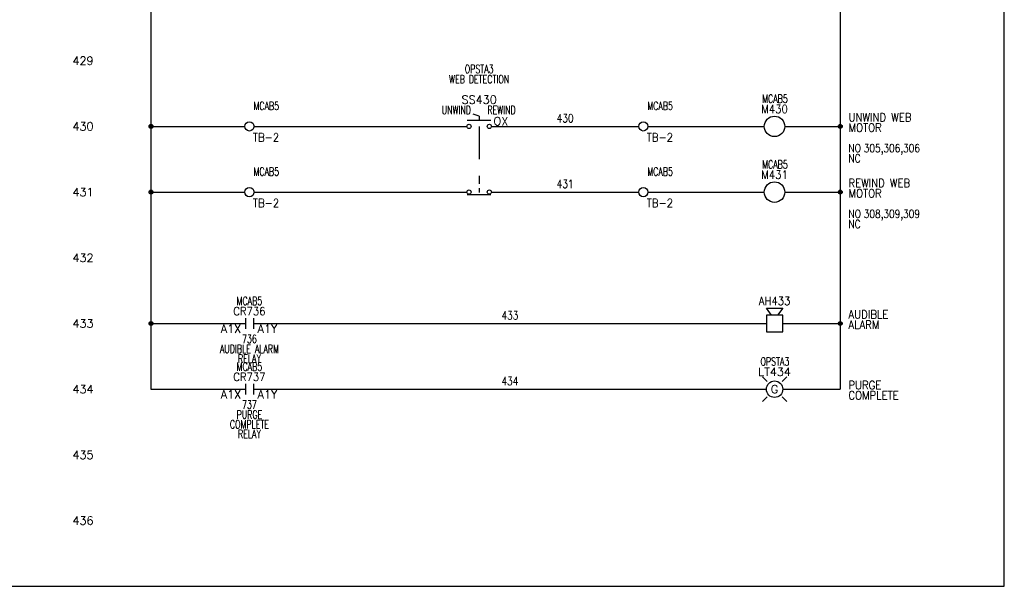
# Model space of a CAD drawing. Header units: inches. Extents: x 0 to 30, y 0 to 19.
# Tile 3 of 4: x 15 to 30, y 0 to 8.6. Entities that reach past the tile are written whole.
import ezdxf
from ezdxf.enums import TextEntityAlignment as Align

# ---------------------------------------------------------------- set-up
doc = ezdxf.new("R2010")
doc.units = ezdxf.units.IN
doc.header["$MEASUREMENT"] = 0
doc.linetypes.add('DASHED', pattern=[0.75, 0.5, -0.25])
for name, color, linetype in [('BLK_14AWG', 252, 'Continuous'), ('DESC', 1, 'Continuous'), ('DESCCHILD', 7, 'Continuous'), ('LINK', 8, 'DASHED'), ('LOC', 140, 'Continuous'), ('MISC', 30, 'Continuous'), ('POS', 7, 'Continuous'), ('RED_18AWG', 1, 'Continuous'), ('SYMS', 7, 'Continuous'), ('TAGS', 30, 'Continuous'), ('TERMS', 6, 'Continuous'), ('WHT_16AWG', 7, 'Continuous'), ('WIRENO', 3, 'Continuous'), ('XREF', 7, 'Continuous'), ('XREFCHILD', 7, 'Continuous')]:
    doc.layers.add(name, color=color, linetype=linetype)
doc.layers.add('Viewports', color=3, linetype='Continuous', plot=False)
doc.styles.add('WD', font='romans.shx')

# ---------------------------------------------------------------- blocks, each defined once
blk = doc.blocks.new('WDDOT')
for radius in [0.03, 0.0187, 0.00929]:
    blk.add_circle((0, 0), radius)
blk = doc.blocks.new('HSS112')
for p, q in [((0, 0.156), (-0.094, 0.188)), ((0, 0.156), (0, 0.094)), ((-0.185, 0.094), (0.18, 0.094))]:
    blk.add_line(p, q)
for centre in [(-0.155, 0), (0.155, 0)]:
    blk.add_circle(centre, 0.0322)
at = {"style": 'WD', "width": 0.7}
for tag, p in [('INST', (0, 0.982)), ('LOC', (0, 0.812)), ('DESC1', (0, 0.656)), ('DESC2', (0, 0.5)), ('XREF', (0, -0.219))]:
    blk.add_attdef(tag, text='', height=0.125, dxfattribs=at).set_placement(p, align=Align.CENTER)
at = {"style": 'WD'}
blk.add_attdef('TAG1', text='', height=0.125, dxfattribs=at).set_placement((0, 0.344), align=Align.CENTER)
at = {"style": 'WD', "width": 0.7}
blk.add_attdef('POS1', text='', height=0.125, dxfattribs=at).set_placement((-0.125, 0.188), align=Align.RIGHT)
blk.add_attdef('POS2', (0.125, 0.188), '', height=0.125, dxfattribs=at)
at = {"style": 'WD'}
for tag, p, height in [('X2LINK', (0, 0.219), 0.01), ('X8LINK', (0, 0), 0.01), ('STATE', (0.219, 0.016), 0.125)]:
    blk.add_attdef(tag, p, '', height=height, dxfattribs=at)
for tag, p, height, flags in [('FAMILY', (0.205, 0.152), 0.01, 9), ('X4TERM01', (-0.188, 0), 0.0125, 1), ('X1TERM02', (0.188, 0), 0.0125, 1), ('CONTACT', (0.205, 0.136), 0.01, 1)]:
    blk.add_attdef(tag, p, '', height=height, dxfattribs=dict(at, flags=flags))
at = {"linetype": 'Continuous', "style": 'WD', "flags": 9}
for tag, p in [('ASSYCODE', (0.25, 0.094)), ('MFG', (0.23, 0.108)), ('CAT', (0.232, 0.121))]:
    blk.add_attdef(tag, text='', height=0.01, dxfattribs=at).set_placement(p, align=Align.CENTER)
at = {"linetype": 'Continuous', "style": 'WD', "flags": 8}
blk.add_attdef('TERM01', text='', height=0.125, dxfattribs=at).set_placement((-0.25, -0.031), align=Align.TOP_RIGHT)
blk.add_attdef('TERM02', text='', height=0.125, dxfattribs=at).set_placement((0.25, -0.031), align=Align.TOP_LEFT)
blk = doc.blocks.new('HMS1')
blk.add_circle((0, 0), 0.156)
at = {"style": 'WD'}
for tag, width, p in [('INST', 0.7, (0.006, 0.528)), ('LOC', 0.7, (0.006, 0.359)), ('TAG1', 0.9, (0, 0.202))]:
    blk.add_attdef(tag, text='', height=0.125, dxfattribs=dict(at, width=width)).set_placement(p, align=Align.CENTER)
at = {"style": 'WD', "flags": 9}
blk.add_attdef('FAMILY', text='', height=0.01, dxfattribs=at).set_placement((-0.005, 0.17), align=Align.CENTER)
at = {"linetype": 'Continuous', "style": 'WD', "flags": 1}
for tag, p in [('CAT', (0, 0.159)), ('MFG', (0, 0.14))]:
    blk.add_attdef(tag, text='', height=0.01, dxfattribs=at).set_placement(p, align=Align.MIDDLE)
at = {"style": 'WD'}
for tag, p, width in [('DESC1', (1.126, 0.076), 0.9), ('DESC2', (1.126, -0.081), 0.9), ('DESC3', (1.126, -0.237), 0.9), ('XREFNO', (1.359, -0.393), 0.8), ('XREFNC', (1.359, -0.549), 0.8)]:
    blk.add_attdef(tag, p, '', height=0.125, dxfattribs=dict(at, width=width))
at = {"style": 'WD', "flags": 1}
for tag, p in [('X4TERM01', (-0.156, 0)), ('X1TERM02', (0.156, 0))]:
    blk.add_attdef(tag, p, '', height=0.0125, dxfattribs=at)
at = {"linetype": 'Continuous', "style": 'WD', "flags": 9}
blk.add_attdef('ASSYCODE', text='', height=0.01, dxfattribs=at).set_placement((0, 0.113), align=Align.CENTER)
at = {"linetype": 'Continuous', "style": 'WD'}
blk.add_attdef('TERM01', text='', height=0.125, dxfattribs=at).set_placement((-0.2, -0.035), align=Align.TOP_RIGHT)
blk.add_attdef('TERM02', text='', height=0.125, dxfattribs=at).set_placement((0.2, -0.035), align=Align.TOP_LEFT)
at = {"style": 'WD', "width": 0.8, "flags": 8}
for tag, p in [('NO', (1.126, -0.393)), ('NC', (1.126, -0.549))]:
    blk.add_attdef(tag, p, '', height=0.125, dxfattribs=at)
blk = doc.blocks.new('HSS22')
for p, q in [((0, 0.062), (0, -0.005)), ((-0.185, -0.034), (0.18, -0.034))]:
    blk.add_line(p, q)
for centre in [(-0.155, 0), (0.155, 0)]:
    blk.add_circle(centre, 0.0322)
at = {"style": 'WD', "width": 0.7}
for tag, p in [('INST', (0, 0.738)), ('LOC', (0, 0.568)), ('DESC1', (0, 0.412)), ('DESC2', (0, 0.255)), ('XREF', (0, -0.227))]:
    blk.add_attdef(tag, text='', height=0.125, dxfattribs=at).set_placement(p, align=Align.CENTER)
at = {"style": 'WD'}
blk.add_attdef('TAG2', text='', height=0.125, dxfattribs=at).set_placement((0, 0.099), align=Align.CENTER)
for tag, p, height, flags in [('X4TERM01', (-0.188, 0), 0.0125, 1), ('CONTACT', (0.054, 0.042), 0.01, 9), ('FAMILY', (0.054, 0.058), 0.01, 9), ('X1TERM02', (0.188, 0), 0.0125, 1)]:
    blk.add_attdef(tag, p, '', height=height, dxfattribs=dict(at, flags=flags))
for tag, p in [('X2LINK', (0, 0.125)), ('X8LINK', (0, -0.094))]:
    blk.add_attdef(tag, p, '', height=0.01, dxfattribs=at)
at = {"style": 'WD', "width": 0.8}
blk.add_attdef('STATE', (0.25, 0.016), '', height=0.125, dxfattribs=at)
at = {"linetype": 'Continuous', "style": 'WD', "flags": 8}
blk.add_attdef('TERM01', text='', height=0.125, dxfattribs=at).set_placement((-0.25, -0.031), align=Align.TOP_RIGHT)
blk.add_attdef('TERM02', text='', height=0.125, dxfattribs=at).set_placement((0.25, -0.031), align=Align.TOP_LEFT)
blk = doc.blocks.new('HT0W02')
blk.add_circle((0, 0), 0.0699)
at = {"style": 'WD'}
for tag, p, width in [('INST', (0.062, 0.42), 0.7), ('LOC', (0.062, 0.25), 0.7), ('DESC1', (0.053, -0.385), 0.8)]:
    blk.add_attdef(tag, p, '', height=0.125, dxfattribs=dict(at, width=width))
at = {"linetype": 'Continuous', "style": 'WD', "width": 0.8, "flags": 8}
blk.add_attdef('WIRENO', text='', height=0.125, dxfattribs=at).set_placement((0, 0.094), align=Align.CENTER)
at = {"style": 'WD', "flags": 1}
for tag, p, height in [('X4TERM01', (-0.07, 0), 0.0125), ('X4TERMDESC01', (-0.055, -0.023), 0.025), ('X2TERMDESC01', (-0.006, 0.029), 0.025), ('X2TERM01', (0, 0.07), 0.0125), ('STRIPSEQ', (0, 0), 0.00125), ('X1TERMDESC01', (0.039, -0.003), 0.025), ('X1TERM01', (0.07, 0), 0.0125), ('LINKTERM', (0, -0.002), 0.00125), ('X8TERM01', (0, -0.07), 0.0125), ('X8TERMDESC01', (0, -0.054), 0.025)]:
    blk.add_attdef(tag, p, '', height=height, dxfattribs=at)
at = {"linetype": 'Continuous', "style": 'WD'}
for tag, p, height, width, flags in [('TAGSTRIP', (0.053, -0.229), 0.125, 0.9, 8), ('CAT', (0.213, -0.406), 0.109, 0.8, 1), ('DESC2', (0.053, -0.541), 0.125, 0.8, 8), ('DESC3', (0.053, -0.698), 0.125, 0.8, 8)]:
    blk.add_attdef(tag, p, '', height=height, dxfattribs=dict(at, width=width, flags=flags))
at = {"linetype": 'Continuous', "style": 'WD', "width": 0.8, "flags": 1}
blk.add_attdef('MFG', text='', height=0.109, dxfattribs=at).set_placement((0.088, -0.406), align=Align.RIGHT)
at = {"style": 'WD', "width": 0.7, "flags": 1}
blk.add_attdef('ASSYCODE', (0.062, -0.281), '', height=0.01, dxfattribs=at)
blk = doc.blocks.new('HCR21')
at = {"linetype": 'Continuous'}
for p, q in [((-0.062, 0.08), (-0.062, -0.08)), ((0.062, 0.08), (0.062, -0.08))]:
    blk.add_line(p, q, dxfattribs=at)
at = {"style": 'WD'}
for tag, width, p in [('INST', 0.7, (0, 0.451)), ('LOC', 0.7, (0, 0.281)), ('TAG2', 0.9, (0, 0.125)), ('XREF', 0.7, (0, -0.297)), ('DESC1', 0.7, (0, -0.449)), ('DESC2', 0.7, (0, -0.597)), ('DESC3', 0.7, (0, -0.744))]:
    blk.add_attdef(tag, text='', height=0.125, dxfattribs=dict(at, width=width)).set_placement(p, align=Align.CENTER)
for tag, p, height, flags in [('X4TERM01', (-0.062, 0), 0.0125, 1), ('X1TERM02', (0.062, 0), 0.0125, 1), ('CONTACT', (0.097, 0.036), 0.01, 1), ('FAMILY', (0.097, 0.053), 0.01, 9)]:
    blk.add_attdef(tag, p, '', height=height, dxfattribs=dict(at, flags=flags))
for tag, p in [('X2LINK', (0, 0.125)), ('X8LINK', (0, -0.125))]:
    blk.add_attdef(tag, p, '', height=0.01, dxfattribs=at)
at = {"linetype": 'Continuous', "style": 'WD', "flags": 8}
blk.add_attdef('TERM01', text='', height=0.125, dxfattribs=at).set_placement((-0.125, -0.016), align=Align.TOP_RIGHT)
blk.add_attdef('TERM02', text='', height=0.125, dxfattribs=at).set_placement((0.125, -0.016), align=Align.TOP_LEFT)
blk = doc.blocks.new('WD_WNH')
at = {"linetype": 'Continuous', "style": 'WD', "width": 0.8}
blk.add_attdef('WIRENO', text='', height=0.125, dxfattribs=at).set_placement((0, 0.062), align=Align.CENTER)
at = {"style": 'WD', "flags": 1}
for tag, p in [('W01USER', (0, 0.078)), ('W02USER', (0, 0.07)), ('W03USER', (0, 0.062)), ('W04USER', (0, 0.055)), ('W05USER', (0, 0.047)), ('W06USER', (0, 0.039)), ('W07USER', (0, 0.031)), ('W08USER', (0, 0.023)), ('W09USER', (0, 0.016)), ('W10USER', (0, 0.008))]:
    blk.add_attdef(tag, text='', height=0.005, dxfattribs=at).set_placement(p, align=Align.CENTER)
blk = doc.blocks.new('HLT1G')
for p, q in [((-0.115, 0.115), (-0.186, 0.186)), ((0.115, 0.115), (0.186, 0.186)), ((-0.115, -0.115), (-0.186, -0.186)), ((0.115, -0.115), (0.186, -0.186))]:
    blk.add_line(p, q)
blk.add_circle((0, 0), 0.125)
at = {"style": 'WD', "width": 0.7}
for tag, p in [('INST', (0.006, 0.528)), ('LOC', (0.006, 0.359))]:
    blk.add_attdef(tag, text='', height=0.125, dxfattribs=at).set_placement(p, align=Align.CENTER)
at = {"style": 'WD'}
blk.add_attdef('TAG1', text='', height=0.125, dxfattribs=at).set_placement((0, 0.202), align=Align.CENTER)
at = {"style": 'WD', "flags": 9}
blk.add_attdef('FAMILY', text='', height=0.01, dxfattribs=at).set_placement((-0.005, 0.161), align=Align.CENTER)
at = {"style": 'WD'}
blk.add_attdef('COLOR', text='', height=0.125, dxfattribs=at).set_placement((0, 0), align=Align.MIDDLE)
at = {"style": 'WD', "flags": 1}
for tag, p in [('X4TERM01', (-0.125, 0)), ('X1TERM02', (0.125, 0))]:
    blk.add_attdef(tag, p, '', height=0.0125, dxfattribs=at)
at = {"linetype": 'Continuous', "style": 'WD', "flags": 9}
blk.add_attdef('ASSYCODE', text='', height=0.01, dxfattribs=at).set_placement((-0.003, 0.096), align=Align.CENTER)
at = {"linetype": 'Continuous', "style": 'WD', "flags": 1}
for tag, p in [('MFG', (0, 0.121)), ('CAT', (0, 0.14))]:
    blk.add_attdef(tag, text='', height=0.01, dxfattribs=at).set_placement(p, align=Align.MIDDLE)
at = {"style": 'WD'}
for tag, p, width in [('DESC1', (1.125, 0), 0.9), ('WDTAGALT', (1.125, -0.312), 0.7)]:
    blk.add_attdef(tag, p, '', height=0.125, dxfattribs=dict(at, width=width))
at = {"linetype": 'Continuous', "style": 'WD', "flags": 8}
blk.add_attdef('TERM01', text='', height=0.125, dxfattribs=at).set_placement((-0.175, -0.031), align=Align.TOP_RIGHT)
blk.add_attdef('TERM02', text='', height=0.125, dxfattribs=at).set_placement((0.175, -0.031), align=Align.TOP_LEFT)
at = {"style": 'WD', "width": 0.9}
blk.add_attdef('DESC2', text='', height=0.125, dxfattribs=at).set_placement((1.125, -0.031), align=Align.TOP_LEFT)
blk = doc.blocks.new('HAN1H')
for p, q in [((-0.047, 0.125), (-0.125, 0.234)), ((-0.125, 0.234), (0.125, 0.234)), ((0.125, 0.234), (0.047, 0.125)), ((0.125, 0.125), (-0.125, 0.125)), ((-0.125, 0.125), (-0.125, -0.125)), ((0.125, -0.125), (0.125, 0.125)), ((-0.125, -0.125), (0.125, -0.125))]:
    blk.add_line(p, q)
at = {"style": 'WD'}
for tag, width, p in [('INST', 0.7, (0.006, 0.606)), ('LOC', 0.7, (0.006, 0.437)), ('TAG1', 0.9, (0, 0.281))]:
    blk.add_attdef(tag, text='', height=0.125, dxfattribs=dict(at, width=width)).set_placement(p, align=Align.CENTER)
at = {"style": 'WD', "flags": 9}
blk.add_attdef('FAMILY', text='', height=0.01, dxfattribs=at).set_placement((-0.005, 0.17), align=Align.CENTER)
at = {"linetype": 'Continuous', "style": 'WD', "flags": 1}
for tag, p in [('CAT', (0, 0.159)), ('MFG', (0, 0.14))]:
    blk.add_attdef(tag, text='', height=0.01, dxfattribs=at).set_placement(p, align=Align.MIDDLE)
at = {"style": 'WD', "width": 0.9}
for tag, p in [('DESC1', (1.126, 0.076)), ('DESC2', (1.126, -0.081))]:
    blk.add_attdef(tag, p, '', height=0.125, dxfattribs=at)
at = {"style": 'WD', "flags": 1}
for tag, p in [('X4TERM01', (-0.125, 0)), ('X1TERM02', (0.125, 0))]:
    blk.add_attdef(tag, p, '', height=0.0125, dxfattribs=at)
at = {"linetype": 'Continuous', "style": 'WD', "flags": 9}
blk.add_attdef('ASSYCODE', text='', height=0.01, dxfattribs=at).set_placement((0, 0.109), align=Align.CENTER)
at = {"linetype": 'Continuous', "style": 'WD'}
blk.add_attdef('TERM01', text='', height=0.125, dxfattribs=at).set_placement((-0.169, -0.035), align=Align.TOP_RIGHT)
blk.add_attdef('TERM02', text='', height=0.125, dxfattribs=at).set_placement((0.169, -0.035), align=Align.TOP_LEFT)

msp = doc.modelspace()

# ---------------------------------------------------------------- linework, layer by layer
at = {"layer": 'BLK_14AWG'}
for p, q in [((17, 17), (17, 3)), ((17, 7), (18.43, 7)), ((17, 6), (18.43, 6)), ((17, 4), (18.438, 4)), ((17, 3), (18.438, 3))]:
    msp.add_line(p, q, dxfattribs=at)
at = {"layer": 'LINK'}
msp.add_lwpolyline([(22, 7), (22, 6.125)], dxfattribs=at)
at = {"layer": 'RED_18AWG'}
for p, q in [((18.57, 7), (21.812, 7)), ((22.188, 7), (24.43, 7)), ((24.57, 7), (26.344, 7)), ((18.57, 6), (21.812, 6)), ((22.188, 6), (24.43, 6)), ((24.57, 6), (26.344, 6)), ((18.562, 4), (26.375, 4)), ((18.562, 3), (26.375, 3))]:
    msp.add_line(p, q, dxfattribs=at)
at = {"layer": 'Viewports'}
msp.add_lwpolyline([(0, 0), (30, 0), (30, 19.02), (0, 19.02)], close=True, dxfattribs=at)
at = {"layer": 'WHT_16AWG'}
for p, q in [((27.5, 17), (27.5, 3)), ((26.656, 7), (27.5, 7)), ((26.656, 6), (27.5, 6)), ((26.625, 4), (27.5, 4)), ((26.625, 3), (27.5, 3))]:
    msp.add_line(p, q, dxfattribs=at)

# ---------------------------------------------------------------- block references
at = {"layer": 'SYMS'}
ref = msp.add_blockref('HSS112', (22, 7), dxfattribs=at)
ref.add_attrib('LOC', 'OPSTA3', dxfattribs={"layer": 'LOC', "height": 0.125, "style": 'WD', "width": 0.7}).set_placement((22, 7.812), align=Align.CENTER)
ref.add_attrib('STATE', 'OX', (22.219, 7.016), dxfattribs={"layer": 'MISC', "height": 0.125, "style": 'WD'})
ref.add_attrib('POS2', 'REWIND', (22.125, 7.188), dxfattribs={"layer": 'POS', "height": 0.125, "style": 'WD', "width": 0.7})
ref.add_attrib('POS1', 'UNWIND', dxfattribs={"layer": 'POS', "height": 0.125, "style": 'WD', "width": 0.7}).set_placement((21.875, 7.188), align=Align.RIGHT)
ref.add_attrib('DESC1', 'WEB DETECTION', dxfattribs={"layer": 'DESC', "height": 0.125, "style": 'WD', "width": 0.7}).set_placement((22, 7.656), align=Align.CENTER)
ref.add_attrib('TAG1', 'SS430', dxfattribs={"layer": 'TAGS', "height": 0.125, "style": 'WD'}).set_placement((22, 7.344), align=Align.CENTER)
ref = msp.add_blockref('HT0W02', (18.5, 7), dxfattribs=at)
ref.add_attrib('LOC', 'MCAB5', (18.562, 7.25), dxfattribs={"layer": 'LOC', "height": 0.125, "style": 'WD', "width": 0.7})
ref.add_attrib('TAGSTRIP', 'TB-2', (18.553, 6.771), dxfattribs={"layer": 'TAGS', "linetype": 'Continuous', "height": 0.125, "style": 'WD', "width": 0.9, "flags": 8})
ref = msp.add_blockref('HT0W02', (24.5, 7), dxfattribs=at)
ref.add_attrib('LOC', 'MCAB5', (24.562, 7.25), dxfattribs={"layer": 'LOC', "height": 0.125, "style": 'WD', "width": 0.7})
ref.add_attrib('TAGSTRIP', 'TB-2', (24.553, 6.771), dxfattribs={"layer": 'TAGS', "linetype": 'Continuous', "height": 0.125, "style": 'WD', "width": 0.9, "flags": 8})
ref = msp.add_blockref('HMS1', (26.5, 7), dxfattribs=at)
ref.add_attrib('LOC', 'MCAB5', dxfattribs={"layer": 'LOC', "height": 0.125, "style": 'WD', "width": 0.7}).set_placement((26.506, 7.359), align=Align.CENTER)
ref.add_attrib('NC', 'NC', (27.626, 6.451), dxfattribs={"layer": 'MISC', "height": 0.125, "style": 'WD', "width": 0.8, "flags": 8})
ref.add_attrib('NO', 'NO', (27.626, 6.607), dxfattribs={"layer": 'MISC', "height": 0.125, "style": 'WD', "width": 0.8, "flags": 8})
ref.add_attrib('XREFNO', '305,306,306', (27.859, 6.607), dxfattribs={"layer": 'XREF', "height": 0.125, "style": 'WD', "width": 0.8})
ref.add_attrib('DESC2', 'MOTOR', (27.626, 6.919), dxfattribs={"layer": 'DESC', "height": 0.125, "style": 'WD', "width": 0.9})
ref.add_attrib('DESC1', 'UNWIND WEB', (27.626, 7.076), dxfattribs={"layer": 'DESC', "height": 0.125, "style": 'WD', "width": 0.9})
ref.add_attrib('TAG1', 'M430', dxfattribs={"layer": 'TAGS', "height": 0.125, "style": 'WD', "width": 0.9}).set_placement((26.5, 7.202), align=Align.CENTER)
for name, p in [('WDDOT', (17, 7)), ('WDDOT', (27.5, 7)), ('WDDOT', (17, 6)), ('HSS22', (22, 6)), ('WDDOT', (27.5, 6)), ('WDDOT', (17, 4)), ('WDDOT', (27.5, 4))]:
    msp.add_blockref(name, p, dxfattribs=at)
ref = msp.add_blockref('HMS1', (26.5, 6), dxfattribs=at)
ref.add_attrib('LOC', 'MCAB5', dxfattribs={"layer": 'LOC', "height": 0.125, "style": 'WD', "width": 0.7}).set_placement((26.506, 6.359), align=Align.CENTER)
ref.add_attrib('NC', 'NC', (27.626, 5.451), dxfattribs={"layer": 'MISC', "height": 0.125, "style": 'WD', "width": 0.8, "flags": 8})
ref.add_attrib('NO', 'NO', (27.626, 5.607), dxfattribs={"layer": 'MISC', "height": 0.125, "style": 'WD', "width": 0.8, "flags": 8})
ref.add_attrib('XREFNO', '308,309,309', (27.859, 5.607), dxfattribs={"layer": 'XREF', "height": 0.125, "style": 'WD', "width": 0.8})
ref.add_attrib('DESC2', 'MOTOR', (27.626, 5.919), dxfattribs={"layer": 'DESC', "height": 0.125, "style": 'WD', "width": 0.9})
ref.add_attrib('DESC1', 'REWIND WEB', (27.626, 6.076), dxfattribs={"layer": 'DESC', "height": 0.125, "style": 'WD', "width": 0.9})
ref.add_attrib('TAG1', 'M431', dxfattribs={"layer": 'TAGS', "height": 0.125, "style": 'WD', "width": 0.9}).set_placement((26.5, 6.202), align=Align.CENTER)
ref = msp.add_blockref('HT0W02', (18.5, 6), dxfattribs=at)
ref.add_attrib('LOC', 'MCAB5', (18.562, 6.25), dxfattribs={"layer": 'LOC', "height": 0.125, "style": 'WD', "width": 0.7})
ref.add_attrib('TAGSTRIP', 'TB-2', (18.553, 5.771), dxfattribs={"layer": 'TAGS', "linetype": 'Continuous', "height": 0.125, "style": 'WD', "width": 0.9, "flags": 8})
ref = msp.add_blockref('HT0W02', (24.5, 6), dxfattribs=at)
ref.add_attrib('LOC', 'MCAB5', (24.562, 6.25), dxfattribs={"layer": 'LOC', "height": 0.125, "style": 'WD', "width": 0.7})
ref.add_attrib('TAGSTRIP', 'TB-2', (24.553, 5.771), dxfattribs={"layer": 'TAGS', "linetype": 'Continuous', "height": 0.125, "style": 'WD', "width": 0.9, "flags": 8})
ref = msp.add_blockref('HCR21', (18.5, 4), dxfattribs=at)
ref.add_attrib('LOC', 'MCAB5', dxfattribs={"layer": 'LOC', "height": 0.125, "style": 'WD', "width": 0.7}).set_placement((18.5, 4.281), align=Align.CENTER)
ref.add_attrib('TERM02', 'A1Y', dxfattribs={"layer": 'TERMS', "linetype": 'Continuous', "height": 0.125, "style": 'WD', "flags": 8}).set_placement((18.625, 3.984), align=Align.TOP_LEFT)
ref.add_attrib('TERM01', 'A1X', dxfattribs={"layer": 'TERMS', "linetype": 'Continuous', "height": 0.125, "style": 'WD', "flags": 8}).set_placement((18.375, 3.984), align=Align.TOP_RIGHT)
ref.add_attrib('XREF', '736', dxfattribs={"layer": 'XREFCHILD', "height": 0.125, "style": 'WD', "width": 0.7}).set_placement((18.5, 3.703), align=Align.CENTER)
ref.add_attrib('DESC2', 'RELAY', dxfattribs={"layer": 'DESCCHILD', "height": 0.125, "style": 'WD', "width": 0.7}).set_placement((18.5, 3.403), align=Align.CENTER)
ref.add_attrib('DESC1', 'AUDIBLE ALARM', dxfattribs={"layer": 'DESCCHILD', "height": 0.125, "style": 'WD', "width": 0.7}).set_placement((18.5, 3.551), align=Align.CENTER)
ref.add_attrib('TAG2', 'CR736', dxfattribs={"layer": 'TAGS', "height": 0.125, "style": 'WD', "width": 0.9}).set_placement((18.5, 4.125), align=Align.CENTER)
ref = msp.add_blockref('HAN1H', (26.5, 4), dxfattribs=at)
ref.add_attrib('DESC2', 'ALARM', (27.626, 3.919), dxfattribs={"layer": 'DESC', "height": 0.125, "style": 'WD', "width": 0.9})
ref.add_attrib('DESC1', 'AUDIBLE', (27.626, 4.076), dxfattribs={"layer": 'DESC', "height": 0.125, "style": 'WD', "width": 0.9})
ref.add_attrib('TAG1', 'AH433', dxfattribs={"layer": 'TAGS', "height": 0.125, "style": 'WD', "width": 0.9}).set_placement((26.5, 4.281), align=Align.CENTER)
ref = msp.add_blockref('HLT1G', (26.5, 3), dxfattribs=at)
ref.add_attrib('LOC', 'OPSTA3', dxfattribs={"layer": 'LOC', "height": 0.125, "style": 'WD', "width": 0.7}).set_placement((26.506, 3.359), align=Align.CENTER)
ref.add_attrib('DESC2', 'COMPLETE', dxfattribs={"layer": 'DESC', "height": 0.125, "style": 'WD', "width": 0.9}).set_placement((27.625, 2.969), align=Align.TOP_LEFT)
ref.add_attrib('DESC1', 'PURGE', (27.625, 3), dxfattribs={"layer": 'DESC', "height": 0.125, "style": 'WD', "width": 0.9})
ref.add_attrib('TAG1', 'LT434', dxfattribs={"layer": 'TAGS', "height": 0.125, "style": 'WD'}).set_placement((26.5, 3.202), align=Align.CENTER)
ref.add_attrib('COLOR', 'G', dxfattribs={"layer": 'MISC', "height": 0.125, "style": 'WD'}).set_placement((26.5, 3), align=Align.MIDDLE)
ref = msp.add_blockref('HCR21', (18.5, 3), dxfattribs=at)
ref.add_attrib('DESC3', 'RELAY', dxfattribs={"layer": 'DESCCHILD', "height": 0.125, "style": 'WD', "width": 0.7}).set_placement((18.5, 2.256), align=Align.CENTER)
ref.add_attrib('LOC', 'MCAB5', dxfattribs={"layer": 'LOC', "height": 0.125, "style": 'WD', "width": 0.7}).set_placement((18.5, 3.281), align=Align.CENTER)
ref.add_attrib('TERM02', 'A1Y', dxfattribs={"layer": 'TERMS', "linetype": 'Continuous', "height": 0.125, "style": 'WD', "flags": 8}).set_placement((18.625, 2.984), align=Align.TOP_LEFT)
ref.add_attrib('TERM01', 'A1X', dxfattribs={"layer": 'TERMS', "linetype": 'Continuous', "height": 0.125, "style": 'WD', "flags": 8}).set_placement((18.375, 2.984), align=Align.TOP_RIGHT)
ref.add_attrib('XREF', '737', dxfattribs={"layer": 'XREFCHILD', "height": 0.125, "style": 'WD', "width": 0.7}).set_placement((18.5, 2.703), align=Align.CENTER)
ref.add_attrib('DESC2', 'COMPLETE', dxfattribs={"layer": 'DESCCHILD', "height": 0.125, "style": 'WD', "width": 0.7}).set_placement((18.5, 2.403), align=Align.CENTER)
ref.add_attrib('DESC1', 'PURGE', dxfattribs={"layer": 'DESCCHILD', "height": 0.125, "style": 'WD', "width": 0.7}).set_placement((18.5, 2.551), align=Align.CENTER)
ref.add_attrib('TAG2', 'CR737', dxfattribs={"layer": 'TAGS', "height": 0.125, "style": 'WD', "width": 0.9}).set_placement((18.5, 3.125), align=Align.CENTER)
at = {"layer": 'WIRENO'}
ref = msp.add_blockref('WD_WNH', (23.309, 7), dxfattribs=at)
ref.add_attrib('WIRENO', '430', dxfattribs={"linetype": 'Continuous', "height": 0.125, "style": 'WD', "width": 0.8}).set_placement((23.309, 7.062), align=Align.CENTER)
ref = msp.add_blockref('WD_WNH', (23.309, 6), dxfattribs=at)
ref.add_attrib('WIRENO', '431', dxfattribs={"linetype": 'Continuous', "height": 0.125, "style": 'WD', "width": 0.8}).set_placement((23.309, 6.062), align=Align.CENTER)
ref = msp.add_blockref('WD_WNH', (22.469, 4), dxfattribs=at)
ref.add_attrib('WIRENO', '433', dxfattribs={"linetype": 'Continuous', "height": 0.125, "style": 'WD', "width": 0.8}).set_placement((22.469, 4.062), align=Align.CENTER)
ref = msp.add_blockref('WD_WNH', (22.469, 3), dxfattribs=at)
ref.add_attrib('WIRENO', '434', dxfattribs={"linetype": 'Continuous', "height": 0.125, "style": 'WD', "width": 0.8}).set_placement((22.469, 3.062), align=Align.CENTER)

# ---------------------------------------------------------------- texts
at = {"layer": 'MISC', "style": 'WD'}
for s, p in [('429', (16.125, 8)), ('430', (16.125, 7)), ('431', (16.125, 6)), ('432', (16.125, 5)), ('433', (16.125, 4)), ('434', (16.125, 3)), ('435', (16.125, 2)), ('436', (16.125, 1))]:
    msp.add_text(s, height=0.125, dxfattribs=at).set_placement(p, align=Align.MIDDLE_RIGHT)

doc.saveas('drawing.dxf')
